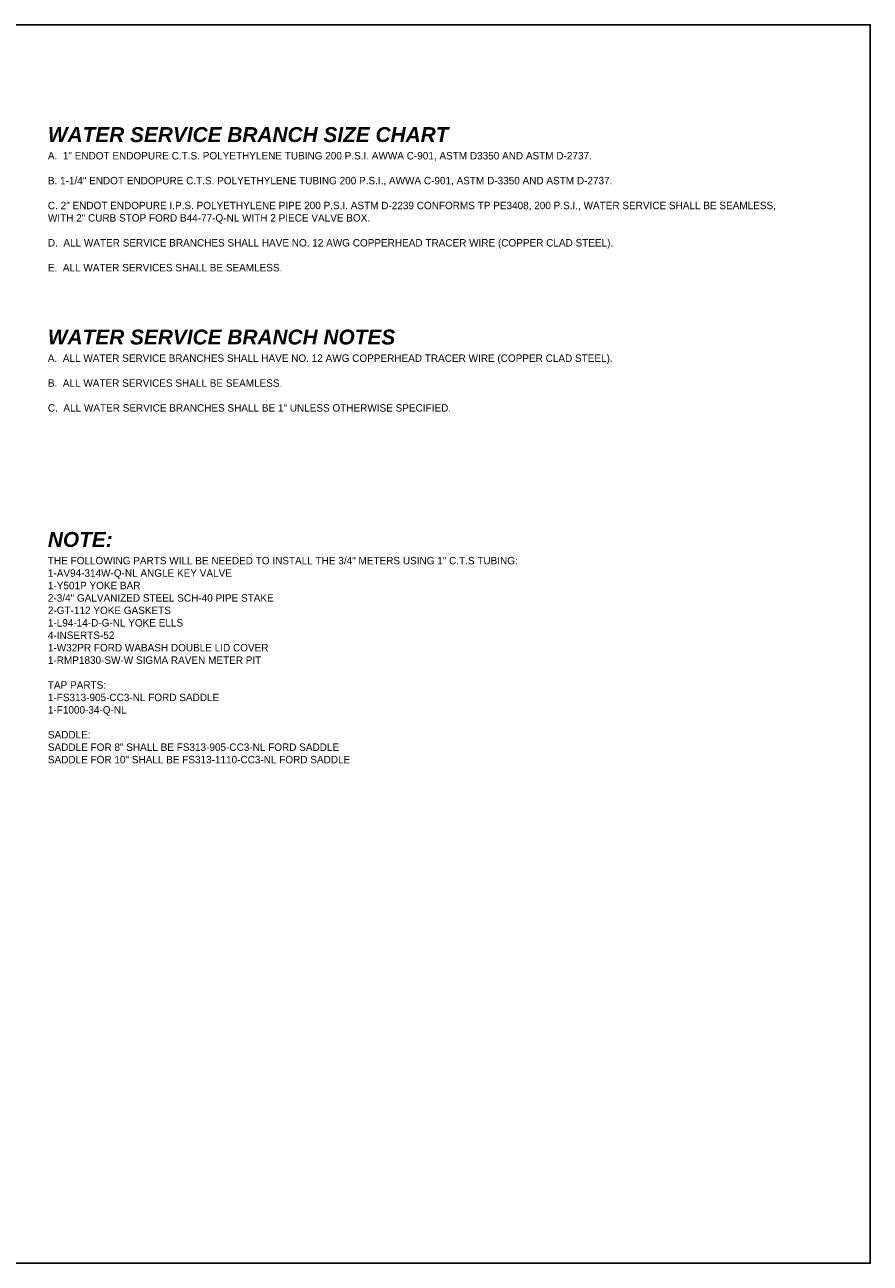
# Model space of a CAD drawing. Header units: feet. Extents: x 6 to 231, y 4 to 30.
# Tile 66 of 67: x 208 to 222, y 4 to 24. Entities that reach past the tile are written whole.
import ezdxf

# ---------------------------------------------------------------- set-up
doc = ezdxf.new("R2010")
doc.units = ezdxf.units.FT
doc.header["$MEASUREMENT"] = 0
doc.layers.add('COLUMNS', color=6, linetype='Continuous', plot=False)
doc.layers.add('text', color=9, linetype='Continuous')
doc.styles.add('Slanted-Normal', font='font31.shx', dxfattribs={"height": 0.14})

msp = doc.modelspace()

# ---------------------------------------------------------------- linework, layer by layer
at = {"layer": 'COLUMNS', "color": 5}
msp.add_lwpolyline([(192.09752, 3.62445), (192.09752, 24.37445), (222.47252, 24.37445), (222.47252, 3.62445)], close=True, dxfattribs=at)

# ---------------------------------------------------------------- texts
at = {"layer": 'text', "char_height": 0.14, "width": 12.3657128, "attachment_point": 1, "style": 'Slanted-Normal'}
for s, insert in [('{\\fArial|b1|i1|c0|p34;\\H1.78571x;\\C3;WATER SERVICE BRANCH SIZE CHART\\P\\Ffont31|c0;\\H0.5x;\\C256;A.  1" ENDOT ENDOPURE C.T.S. POLYETHYLENE TUBING 200 P.S.I. AWWA C-901, ASTM D3350 AND ASTM D-2737.\\P\\PB. 1-1/4" ENDOT ENDOPURE C.T.S. POLYETHYLENE TUBING 200 P.S.I., AWWA C-901, ASTM D-3350 AND ASTM D-2737.\\P\\PC. 2" ENDOT ENDOPURE I.P.S. POLYETHYLENE PIPE 200 P.S.I. ASTM D-2239 CONFORMS TP PE3408, 200 P.S.I., WATER SERVICE SHALL BE SEAMLESS, WITH 2" CURB STOP FORD B44-77-Q-NL WITH 2 PIECE VALVE BOX.\\P\\PD.  ALL WATER SERVICE BRANCHES SHALL HAVE NO. 12 AWG COPPERHEAD TRACER WIRE (COPPER CLAD STEEL).\\P\\PE.  ALL WATER SERVICES SHALL BE SEAMLESS.}', (208.6918, 22.65972)), ('{\\fArial|b1|i1|c0|p34;\\H1.78571x;\\C3;WATER SERVICE BRANCH NOTES\\P\\Ffont31|c0;\\H0.5x;\\C256;A.  ALL WATER SERVICE BRANCHES SHALL HAVE NO. 12 AWG COPPERHEAD TRACER WIRE (COPPER CLAD STEEL).\\P\\PB.  ALL WATER SERVICES SHALL BE SEAMLESS.\\P\\PC.  ALL WATER SERVICE BRANCHES SHALL BE 1" UNLESS OTHERWISE SPECIFIED.}', (208.6918, 19.26779)), ('\\A1;{\\fArial|b1|i1|c0|p34;\\H1.78571x;\\C3;NOTE:\\P\\Ffont31|c0;\\H0.5x;\\C256;THE FOLLOWING PARTS WILL BE NEEDED TO INSTALL THE 3/4" METERS USING 1" C.T.S TUBING:\\P1-AV94-314W-Q-NL ANGLE KEY VALVE\\P1-Y501P YOKE BAR\\P2-3/4" GALVANIZED STEEL SCH-40 PIPE STAKE\\P2-GT-112 YOKE GASKETS\\P1-L94-14-D-G-NL YOKE ELLS\\P4-INSERTS-52 \\P1-W32PR FORD WABASH DOUBLE LID COVER\\P1-RMP1830-SW-W SIGMA RAVEN METER PIT\\P\\PTAP PARTS:\\P1-FS313-905-CC3-NL FORD SADDLE\\P1-F1000-34-Q-NL\\P\\PSADDLE:\\PSADDLE FOR 8" SHALL BE FS313-905-CC3-NL FORD SADDLE\\PSADDLE FOR 10" SHALL BE FS313-1110-CC3-NL FORD SADDLE}', (208.6918, 15.87586))]:
    msp.add_mtext(s, dxfattribs=dict(at, insert=insert))

doc.saveas('drawing.dxf')
